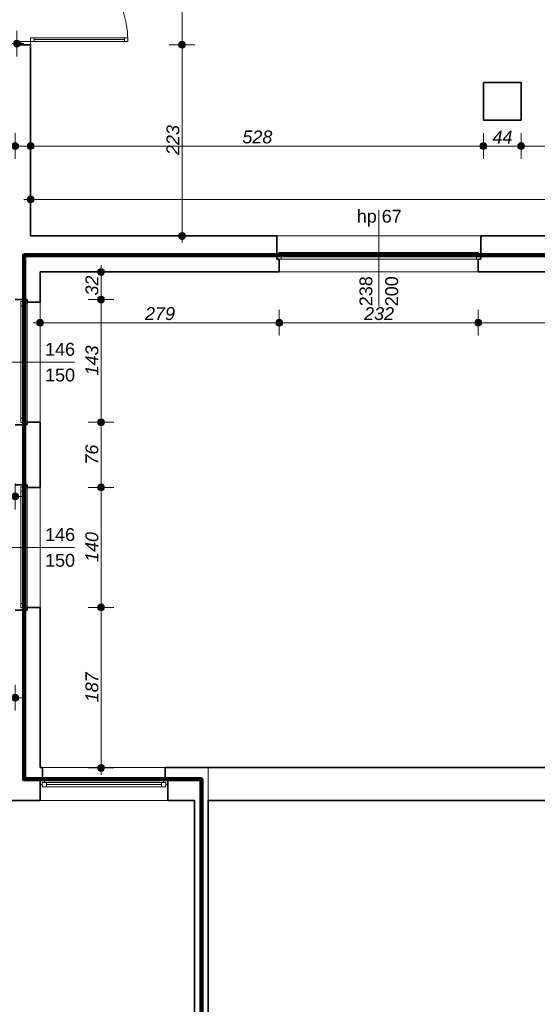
# Model space of a CAD drawing. Header units: millimetres. Extents: x -50073 to 84772, y -78870 to -35317.
# Tile 72 of 125: x 29687 to 35724, y -72878 to -61398. Entities that reach past the tile are written whole.
import ezdxf

# ---------------------------------------------------------------- set-up
doc = ezdxf.new("R2010")
doc.units = ezdxf.units.MM
doc.header["$MEASUREMENT"] = 0
for name, color, linetype, lineweight in [('Drzwi ArchiCAD_Nr_pióra__1', 7, 'Continuous', 0), ('Konstrukcja - Stropy_Nr_pióra__1', 7, 'Continuous', 0), ('Konstrukcja - Słupy_Nr_pióra__6', 7, 'Continuous', 35), ('Konstrukcja - Ściany zew_Nr_pióra__6', 7, 'Continuous', 35), ('Okna ArchiCADa_Nr_pióra__1', 7, 'Continuous', 0), ('Wymiarowanie - Ogólne_Nr_pióra__82', 114, 'Continuous', 13), ('Znaczniki okien ArchiCADa_Nr_pióra__1', 7, 'Continuous', 0), ('Znaczniki okien ArchiCADa_Nr_pióra__7', 7, 'Continuous', 70)]:
    doc.layers.add(name, color=color, linetype=linetype, lineweight=lineweight)
doc.layers.add('Wymiarowanie - Ogólne', color=7, linetype='Continuous')
doc.styles.add('GENERATED_STYLE_1', font='txt')
doc.styles.add('GENERATED_STYLE_3', font='txt')
doc.dimstyles.new('GENERATED_STYLE__1', dxfattribs={"dimtxt": 150, "dimasz": 152, "dimexe": 0.18, "dimexo": 0, "dimgap": 0.09, "dimtad": 1, "dimlfac": 0.1, "dimzin": 0, "dimdsep": 46, "dimtxsty": 'GENERATED_STYLE_3', "dimblk": 'ARROWHEAD_11', "dimblk1": 'ARROWHEAD_11', "dimblk2": 'ARROWHEAD_11', "dimcen": 0.09, "dimclrd": 114, "dimclre": 114, "dimclrt": 114, "dimazin": 0, "dimtfac": 1, "dimtdec": 4, "dimtmove": 0, "dimatfit": 3, "dimfxl": 1, "dimtolj": 1, "dimtzin": 0, "dimarcsym": 0})
doc.dimstyles.new('GENERATED_STYLE__2', dxfattribs={"dimtxt": 150, "dimasz": 152, "dimexe": 0.18, "dimexo": 0, "dimgap": 0.09, "dimtad": 1, "dimtih": 1, "dimtoh": 1, "dimlfac": 0.1, "dimzin": 0, "dimdsep": 46, "dimtxsty": 'GENERATED_STYLE_3', "dimblk": 'ARROWHEAD_11', "dimblk1": 'ARROWHEAD_11', "dimblk2": 'ARROWHEAD_11', "dimcen": 0.09, "dimclrd": 114, "dimclre": 114, "dimclrt": 114, "dimazin": 0, "dimtfac": 1, "dimtdec": 4, "dimtmove": 0, "dimatfit": 3, "dimfxl": 1, "dimtolj": 1, "dimtzin": 0, "dimarcsym": 0})

# ---------------------------------------------------------------- blocks, each defined once
blk = doc.blocks.new('*D84')
at = {"layer": 'Wymiarowanie - Ogólne_Nr_pióra__82', "linetype": 'Continuous'}
for points in [[(30676, -68251), (30673, -68235), (30665, -68222), (30652, -68214), (30636, -68211), (30621, -68214), (30608, -68222), (30599, -68235), (30596, -68251), (30599, -68266), (30608, -68279), (30621, -68288), (30636, -68291), (30652, -68288), (30665, -68279), (30673, -68266)], [(30676, -70122), (30673, -70107), (30665, -70094), (30652, -70085), (30636, -70082), (30621, -70085), (30608, -70094), (30599, -70107), (30596, -70122), (30599, -70137), (30608, -70150), (30621, -70159), (30636, -70162), (30652, -70159), (30665, -70150), (30673, -70137)]]:
    blk.add_hatch(color=256, dxfattribs=at).paths.add_polyline_path(points)
for p, q in [((30596, -68251), (30486, -68251)), ((30636, -70082), (30636, -68291)), ((30786, -68251), (30676, -68251)), ((30596, -70122), (30486, -70122)), ((30786, -70122), (30676, -70122)), ((30636, -70202), (30636, -70162))]:
    blk.add_line(p, q, dxfattribs=at)
for centre in [(30636, -68251), (30636, -70122)]:
    blk.add_circle(centre, 40, dxfattribs=at)
at = {"layer": 'Wymiarowanie - Ogólne_Nr_pióra__82', "insert": (30606, -69357), "char_height": 150, "attachment_point": 7, "rotation": 90, "style": 'GENERATED_STYLE_3'}
blk.add_mtext('\\A1;{\\fArial|b0|i1|c238|p38;187}', dxfattribs=at)
blk = doc.blocks.new('ARROWHEAD_11')
at = {"color": 0, "linetype": 'Continuous', "lineweight": 0}
blk.add_line((0, 0), (-1, 0), dxfattribs=at)
at = {"color": 0, "linetype": 'Continuous', "lineweight": 0, "const_width": 0.25, "flags": 128}
blk.add_lwpolyline([(-0.125, 0, 1), (0.125, 0, 1)], format="xyb", close=True, dxfattribs=at)
blk = doc.blocks.new('*D85')
at = {"layer": 'Wymiarowanie - Ogólne_Nr_pióra__82', "linetype": 'Continuous'}
for points in [[(30676, -66851), (30673, -66835), (30665, -66822), (30652, -66814), (30636, -66811), (30621, -66814), (30608, -66822), (30599, -66835), (30596, -66851), (30599, -66866), (30608, -66879), (30621, -66888), (30636, -66891), (30652, -66888), (30665, -66879), (30673, -66866)], [(30676, -68251), (30673, -68235), (30665, -68222), (30652, -68214), (30636, -68211), (30621, -68214), (30608, -68222), (30599, -68235), (30596, -68251), (30599, -68266), (30608, -68279), (30621, -68288), (30636, -68291), (30652, -68288), (30665, -68279), (30673, -68266)]]:
    blk.add_hatch(color=256, dxfattribs=at).paths.add_polyline_path(points)
for p, q in [((30596, -66851), (30486, -66851)), ((30636, -68211), (30636, -66891)), ((30786, -66851), (30676, -66851)), ((30596, -68251), (30486, -68251)), ((30786, -68251), (30676, -68251))]:
    blk.add_line(p, q, dxfattribs=at)
for centre in [(30636, -66851), (30636, -68251)]:
    blk.add_circle(centre, 40, dxfattribs=at)
at = {"layer": 'Wymiarowanie - Ogólne_Nr_pióra__82', "insert": (30606, -67721), "char_height": 150, "attachment_point": 7, "rotation": 90, "style": 'GENERATED_STYLE_3'}
blk.add_mtext('\\A1;{\\fArial|b0|i1|c238|p38;140}', dxfattribs=at)
blk = doc.blocks.new('*D86')
at = {"layer": 'Wymiarowanie - Ogólne_Nr_pióra__82', "linetype": 'Continuous'}
for points in [[(30676, -66091), (30673, -66075), (30665, -66062), (30652, -66054), (30636, -66051), (30621, -66054), (30608, -66062), (30599, -66075), (30596, -66091), (30599, -66106), (30608, -66119), (30621, -66128), (30636, -66131), (30652, -66128), (30665, -66119), (30673, -66106)], [(30676, -66851), (30673, -66835), (30665, -66822), (30652, -66814), (30636, -66811), (30621, -66814), (30608, -66822), (30599, -66835), (30596, -66851), (30599, -66866), (30608, -66879), (30621, -66888), (30636, -66891), (30652, -66888), (30665, -66879), (30673, -66866)]]:
    blk.add_hatch(color=256, dxfattribs=at).paths.add_polyline_path(points)
for p, q in [((30596, -66091), (30486, -66091)), ((30786, -66091), (30676, -66091)), ((30636, -66811), (30636, -66131)), ((30596, -66851), (30486, -66851)), ((30786, -66851), (30676, -66851))]:
    blk.add_line(p, q, dxfattribs=at)
for centre in [(30636, -66091), (30636, -66851)]:
    blk.add_circle(centre, 40, dxfattribs=at)
at = {"layer": 'Wymiarowanie - Ogólne_Nr_pióra__82', "insert": (30606, -66585), "char_height": 150, "attachment_point": 7, "rotation": 90, "style": 'GENERATED_STYLE_3'}
blk.add_mtext('\\A1;{\\fArial|b0|i1|c238|p38;76}', dxfattribs=at)
blk = doc.blocks.new('*D87')
at = {"layer": 'Wymiarowanie - Ogólne_Nr_pióra__82', "linetype": 'Continuous'}
for points in [[(30676, -64661), (30673, -64645), (30665, -64632), (30652, -64624), (30636, -64621), (30621, -64624), (30608, -64632), (30599, -64645), (30596, -64661), (30599, -64676), (30608, -64689), (30621, -64698), (30636, -64701), (30652, -64698), (30665, -64689), (30673, -64676)], [(30676, -66091), (30673, -66075), (30665, -66062), (30652, -66054), (30636, -66051), (30621, -66054), (30608, -66062), (30599, -66075), (30596, -66091), (30599, -66106), (30608, -66119), (30621, -66128), (30636, -66131), (30652, -66128), (30665, -66119), (30673, -66106)]]:
    blk.add_hatch(color=256, dxfattribs=at).paths.add_polyline_path(points)
for p, q in [((30596, -64661), (30486, -64661)), ((30636, -66051), (30636, -64701)), ((30786, -64661), (30676, -64661)), ((30596, -66091), (30486, -66091)), ((30786, -66091), (30676, -66091))]:
    blk.add_line(p, q, dxfattribs=at)
for centre in [(30636, -64661), (30636, -66091)]:
    blk.add_circle(centre, 40, dxfattribs=at)
at = {"layer": 'Wymiarowanie - Ogólne_Nr_pióra__82', "insert": (30606, -65546), "char_height": 150, "attachment_point": 7, "rotation": 90, "style": 'GENERATED_STYLE_3'}
blk.add_mtext('\\A1;{\\fArial|b0|i1|c238|p38;143}', dxfattribs=at)
blk = doc.blocks.new('*D88')
at = {"layer": 'Wymiarowanie - Ogólne_Nr_pióra__82', "linetype": 'Continuous'}
for points in [[(30676, -64339), (30673, -64324), (30665, -64311), (30652, -64302), (30636, -64299), (30621, -64302), (30608, -64311), (30599, -64324), (30596, -64339), (30599, -64354), (30608, -64367), (30621, -64376), (30636, -64379), (30652, -64376), (30665, -64367), (30673, -64354)], [(30676, -64661), (30673, -64645), (30665, -64632), (30652, -64624), (30636, -64621), (30621, -64624), (30608, -64632), (30599, -64645), (30596, -64661), (30599, -64676), (30608, -64689), (30621, -64698), (30636, -64701), (30652, -64698), (30665, -64689), (30673, -64676)]]:
    blk.add_hatch(color=256, dxfattribs=at).paths.add_polyline_path(points)
for p, q in [((30636, -64299), (30636, -64259)), ((30596, -64339), (30486, -64339)), ((30636, -64621), (30636, -64379)), ((30786, -64339), (30676, -64339)), ((30596, -64661), (30486, -64661)), ((30786, -64661), (30676, -64661))]:
    blk.add_line(p, q, dxfattribs=at)
for centre in [(30636, -64339), (30636, -64661)]:
    blk.add_circle(centre, 40, dxfattribs=at)
at = {"layer": 'Wymiarowanie - Ogólne_Nr_pióra__82', "insert": (30606, -64614), "char_height": 150, "attachment_point": 7, "rotation": 90, "style": 'GENERATED_STYLE_3'}
blk.add_mtext('\\A1;{\\fArial|b0|i1|c238|p38;32}', dxfattribs=at)
blk = doc.blocks.new('*D89')
at = {"layer": 'Wymiarowanie - Ogólne_Nr_pióra__82', "linetype": 'Continuous'}
for points in [[(29965, -64932), (29962, -64917), (29953, -64904), (29940, -64895), (29925, -64892), (29909, -64895), (29896, -64904), (29888, -64917), (29885, -64932), (29888, -64948), (29896, -64961), (29909, -64969), (29925, -64972), (29940, -64969), (29953, -64961), (29962, -64948)], [(32755, -64932), (32752, -64917), (32743, -64904), (32730, -64895), (32715, -64892), (32699, -64895), (32686, -64904), (32678, -64917), (32675, -64932), (32678, -64948), (32686, -64961), (32699, -64969), (32715, -64972), (32730, -64969), (32743, -64961), (32752, -64948)]]:
    blk.add_hatch(color=256, dxfattribs=at).paths.add_polyline_path(points)
for p, q in [((29925, -64892), (29925, -64782)), ((32715, -64892), (32715, -64782)), ((29845, -64932), (29885, -64932)), ((29925, -65082), (29925, -64972)), ((29965, -64932), (32675, -64932)), ((32715, -65082), (32715, -64972))]:
    blk.add_line(p, q, dxfattribs=at)
for centre in [(29925, -64932), (32715, -64932)]:
    blk.add_circle(centre, 40, dxfattribs=at)
at = {"layer": 'Wymiarowanie - Ogólne_Nr_pióra__82', "insert": (31149, -64902), "char_height": 150, "attachment_point": 7, "style": 'GENERATED_STYLE_3'}
blk.add_mtext('\\A1;{\\fArial|b0|i1|c238|p38;279}', dxfattribs=at)
blk = doc.blocks.new('*D90')
at = {"layer": 'Wymiarowanie - Ogólne_Nr_pióra__82', "linetype": 'Continuous'}
for points in [[(32755, -64932), (32752, -64917), (32743, -64904), (32730, -64895), (32715, -64892), (32699, -64895), (32686, -64904), (32678, -64917), (32675, -64932), (32678, -64948), (32686, -64961), (32699, -64969), (32715, -64972), (32730, -64969), (32743, -64961), (32752, -64948)], [(35075, -64932), (35072, -64917), (35063, -64904), (35050, -64895), (35035, -64892), (35019, -64895), (35006, -64904), (34998, -64917), (34995, -64932), (34998, -64948), (35006, -64961), (35019, -64969), (35035, -64972), (35050, -64969), (35063, -64961), (35072, -64948)]]:
    blk.add_hatch(color=256, dxfattribs=at).paths.add_polyline_path(points)
for p, q in [((32715, -64892), (32715, -64782)), ((35035, -64892), (35035, -64782)), ((32715, -65082), (32715, -64972)), ((32755, -64932), (34995, -64932)), ((35035, -65082), (35035, -64972))]:
    blk.add_line(p, q, dxfattribs=at)
for centre in [(32715, -64932), (35035, -64932)]:
    blk.add_circle(centre, 40, dxfattribs=at)
at = {"layer": 'Wymiarowanie - Ogólne_Nr_pióra__82', "insert": (33704, -64902), "char_height": 150, "attachment_point": 7, "style": 'GENERATED_STYLE_3'}
blk.add_mtext('\\A1;{\\fArial|b0|i1|c238|p38;232}', dxfattribs=at)
blk = doc.blocks.new('*D91')
at = {"layer": 'Wymiarowanie - Ogólne_Nr_pióra__82', "linetype": 'Continuous'}
for points in [[(35075, -64932), (35072, -64917), (35063, -64904), (35050, -64895), (35035, -64892), (35019, -64895), (35006, -64904), (34998, -64917), (34995, -64932), (34998, -64948), (35006, -64961), (35019, -64969), (35035, -64972), (35050, -64969), (35063, -64961), (35072, -64948)], [(45205, -64932), (45202, -64917), (45193, -64904), (45180, -64895), (45165, -64892), (45149, -64895), (45136, -64904), (45128, -64917), (45125, -64932), (45128, -64948), (45136, -64961), (45149, -64969), (45165, -64972), (45180, -64969), (45193, -64961), (45202, -64948)]]:
    blk.add_hatch(color=256, dxfattribs=at).paths.add_polyline_path(points)
for p, q in [((35035, -64892), (35035, -64782)), ((45165, -64892), (45165, -64782)), ((35035, -65082), (35035, -64972)), ((35075, -64932), (45125, -64932)), ((45165, -65082), (45165, -64972))]:
    blk.add_line(p, q, dxfattribs=at)
for centre in [(35035, -64932), (45165, -64932)]:
    blk.add_circle(centre, 40, dxfattribs=at)
at = {"layer": 'Wymiarowanie - Ogólne_Nr_pióra__82', "insert": (39843, -64902), "char_height": 150, "attachment_point": 7, "style": 'GENERATED_STYLE_3'}
blk.add_mtext('\\A1;{\\fArial|b0|i1|c238|p38;1\xa0013}', dxfattribs=at)
blk = doc.blocks.new('*D185')
at = {"layer": 'Wymiarowanie - Ogólne_Nr_pióra__82', "linetype": 'Continuous'}
for points in [[(29855, -63494), (29852, -63478), (29843, -63465), (29830, -63457), (29815, -63454), (29799, -63457), (29786, -63465), (29778, -63478), (29775, -63494), (29778, -63509), (29786, -63522), (29799, -63531), (29815, -63534), (29830, -63531), (29843, -63522), (29852, -63509)], [(48362, -63494), (48359, -63478), (48350, -63465), (48337, -63457), (48322, -63454), (48306, -63457), (48293, -63465), (48285, -63478), (48282, -63494), (48285, -63509), (48293, -63522), (48306, -63531), (48322, -63534), (48337, -63531), (48350, -63522), (48359, -63509)]]:
    blk.add_hatch(color=256, dxfattribs=at).paths.add_polyline_path(points)
for p, q in [((29815, -63454), (29815, -63344)), ((48322, -63454), (48322, -63344)), ((29735, -63494), (29775, -63494)), ((29815, -63644), (29815, -63534)), ((29855, -63494), (48282, -63494)), ((48322, -63644), (48322, -63534)), ((48362, -63494), (48402, -63494))]:
    blk.add_line(p, q, dxfattribs=at)
for centre in [(29815, -63494), (48322, -63494)]:
    blk.add_circle(centre, 40, dxfattribs=at)
at = {"layer": 'Wymiarowanie - Ogólne_Nr_pióra__82', "insert": (38726, -63464), "char_height": 150, "attachment_point": 7, "style": 'GENERATED_STYLE_3'}
blk.add_mtext('\\A1;{\\fArial|b0|i1|c238|p38;1 850,5}', dxfattribs=at)
blk = doc.blocks.new('*D273')
at = {"layer": 'Wymiarowanie - Ogólne_Nr_pióra__82', "linetype": 'Continuous'}
for points in [[(31621, -61691), (31618, -61675), (31609, -61662), (31596, -61654), (31581, -61651), (31565, -61654), (31552, -61662), (31544, -61675), (31541, -61691), (31544, -61706), (31552, -61719), (31565, -61728), (31581, -61731), (31596, -61728), (31609, -61719), (31618, -61706)], [(31621, -63919), (31618, -63904), (31609, -63891), (31596, -63882), (31581, -63879), (31565, -63882), (31552, -63891), (31544, -63904), (31541, -63919), (31544, -63934), (31552, -63947), (31565, -63956), (31581, -63959), (31596, -63956), (31609, -63947), (31618, -63934)]]:
    blk.add_hatch(color=256, dxfattribs=at).paths.add_polyline_path(points)
for p, q in [((31541, -61691), (31431, -61691)), ((31581, -63879), (31581, -61731)), ((31731, -61691), (31621, -61691)), ((31541, -63919), (31431, -63919)), ((31731, -63919), (31621, -63919)), ((31581, -63999), (31581, -63959))]:
    blk.add_line(p, q, dxfattribs=at)
for centre in [(31581, -61691), (31581, -63919)]:
    blk.add_circle(centre, 40, dxfattribs=at)
at = {"layer": 'Wymiarowanie - Ogólne_Nr_pióra__82', "insert": (31551, -62976), "char_height": 150, "attachment_point": 7, "rotation": 90, "style": 'GENERATED_STYLE_3'}
blk.add_mtext('\\A1;{\\fArial|b0|i1|c238|p38;223}', dxfattribs=at)
blk = doc.blocks.new('*D274')
at = {"layer": 'Wymiarowanie - Ogólne_Nr_pióra__82', "linetype": 'Continuous'}
for points in [[(31621, -59341), (31618, -59325), (31609, -59312), (31596, -59304), (31581, -59301), (31565, -59304), (31552, -59312), (31544, -59325), (31541, -59341), (31544, -59356), (31552, -59369), (31565, -59378), (31581, -59381), (31596, -59378), (31609, -59369), (31618, -59356)], [(31621, -61691), (31618, -61675), (31609, -61662), (31596, -61654), (31581, -61651), (31565, -61654), (31552, -61662), (31544, -61675), (31541, -61691), (31544, -61706), (31552, -61719), (31565, -61728), (31581, -61731), (31596, -61728), (31609, -61719), (31618, -61706)]]:
    blk.add_hatch(color=256, dxfattribs=at).paths.add_polyline_path(points)
for p, q in [((31541, -59341), (31431, -59341)), ((31731, -59341), (31621, -59341)), ((31581, -61651), (31581, -59381)), ((31541, -61691), (31431, -61691)), ((31731, -61691), (31621, -61691))]:
    blk.add_line(p, q, dxfattribs=at)
for centre in [(31581, -59341), (31581, -61691)]:
    blk.add_circle(centre, 40, dxfattribs=at)
at = {"layer": 'Wymiarowanie - Ogólne_Nr_pióra__82', "insert": (31551, -60686), "char_height": 150, "attachment_point": 7, "rotation": 90, "style": 'GENERATED_STYLE_3'}
blk.add_mtext('\\A1;{\\fArial|b0|i1|c238|p38;235}', dxfattribs=at)
blk = doc.blocks.new('*D280')
at = {"layer": 'Wymiarowanie - Ogólne_Nr_pióra__82', "linetype": 'Continuous'}
for points in [[(29675, -62872), (29672, -62857), (29663, -62844), (29650, -62835), (29635, -62832), (29619, -62835), (29606, -62844), (29598, -62857), (29595, -62872), (29598, -62887), (29606, -62900), (29619, -62909), (29635, -62912), (29650, -62909), (29663, -62900), (29672, -62887)], [(29855, -62872), (29852, -62857), (29843, -62844), (29830, -62835), (29815, -62832), (29799, -62835), (29786, -62844), (29778, -62857), (29775, -62872), (29778, -62887), (29786, -62900), (29799, -62909), (29815, -62912), (29830, -62909), (29843, -62900), (29852, -62887)]]:
    blk.add_hatch(color=256, dxfattribs=at).paths.add_polyline_path(points)
for p, q in [((29635, -62832), (29635, -62722)), ((29815, -62832), (29815, -62722)), ((29675, -62872), (29775, -62872)), ((29635, -63022), (29635, -62912)), ((29815, -63022), (29815, -62912))]:
    blk.add_line(p, q, dxfattribs=at)
for centre in [(29635, -62872), (29815, -62872)]:
    blk.add_circle(centre, 40, dxfattribs=at)
blk = doc.blocks.new('*D281')
at = {"layer": 'Wymiarowanie - Ogólne_Nr_pióra__82', "linetype": 'Continuous'}
for points in [[(29855, -62872), (29852, -62857), (29843, -62844), (29830, -62835), (29815, -62832), (29799, -62835), (29786, -62844), (29778, -62857), (29775, -62872), (29778, -62887), (29786, -62900), (29799, -62909), (29815, -62912), (29830, -62909), (29843, -62900), (29852, -62887)], [(35135, -62872), (35132, -62857), (35123, -62844), (35110, -62835), (35095, -62832), (35079, -62835), (35066, -62844), (35058, -62857), (35055, -62872), (35058, -62887), (35066, -62900), (35079, -62909), (35095, -62912), (35110, -62909), (35123, -62900), (35132, -62887)]]:
    blk.add_hatch(color=256, dxfattribs=at).paths.add_polyline_path(points)
for p, q in [((29815, -62832), (29815, -62722)), ((35095, -62832), (35095, -62722)), ((29855, -62872), (35055, -62872)), ((29815, -63022), (29815, -62912)), ((35095, -63022), (35095, -62912))]:
    blk.add_line(p, q, dxfattribs=at)
for centre in [(29815, -62872), (35095, -62872)]:
    blk.add_circle(centre, 40, dxfattribs=at)
at = {"layer": 'Wymiarowanie - Ogólne_Nr_pióra__82', "insert": (32284, -62842), "char_height": 150, "attachment_point": 7, "style": 'GENERATED_STYLE_3'}
blk.add_mtext('\\A1;{\\fArial|b0|i1|c238|p38;528}', dxfattribs=at)
blk = doc.blocks.new('*D282')
at = {"layer": 'Wymiarowanie - Ogólne_Nr_pióra__82', "linetype": 'Continuous'}
for points in [[(35135, -62872), (35132, -62857), (35123, -62844), (35110, -62835), (35095, -62832), (35079, -62835), (35066, -62844), (35058, -62857), (35055, -62872), (35058, -62887), (35066, -62900), (35079, -62909), (35095, -62912), (35110, -62909), (35123, -62900), (35132, -62887)], [(35575, -62872), (35572, -62857), (35563, -62844), (35550, -62835), (35535, -62832), (35519, -62835), (35506, -62844), (35498, -62857), (35495, -62872), (35498, -62887), (35506, -62900), (35519, -62909), (35535, -62912), (35550, -62909), (35563, -62900), (35572, -62887)]]:
    blk.add_hatch(color=256, dxfattribs=at).paths.add_polyline_path(points)
for p, q in [((35095, -62832), (35095, -62722)), ((35535, -62832), (35535, -62722)), ((35135, -62872), (35495, -62872)), ((35095, -63022), (35095, -62912)), ((35535, -63022), (35535, -62912))]:
    blk.add_line(p, q, dxfattribs=at)
for centre in [(35095, -62872), (35535, -62872)]:
    blk.add_circle(centre, 40, dxfattribs=at)
at = {"layer": 'Wymiarowanie - Ogólne_Nr_pióra__82', "insert": (35201, -62842), "char_height": 150, "attachment_point": 7, "style": 'GENERATED_STYLE_3'}
blk.add_mtext('\\A1;{\\fArial|b0|i1|c238|p38;44}', dxfattribs=at)
blk = doc.blocks.new('*D283')
at = {"layer": 'Wymiarowanie - Ogólne_Nr_pióra__82', "linetype": 'Continuous'}
for points in [[(35575, -62872), (35572, -62857), (35563, -62844), (35550, -62835), (35535, -62832), (35519, -62835), (35506, -62844), (35498, -62857), (35495, -62872), (35498, -62887), (35506, -62900), (35519, -62909), (35535, -62912), (35550, -62909), (35563, -62900), (35572, -62887)], [(40535, -62872), (40532, -62857), (40523, -62844), (40510, -62835), (40495, -62832), (40479, -62835), (40466, -62844), (40458, -62857), (40455, -62872), (40458, -62887), (40466, -62900), (40479, -62909), (40495, -62912), (40510, -62909), (40523, -62900), (40532, -62887)]]:
    blk.add_hatch(color=256, dxfattribs=at).paths.add_polyline_path(points)
for p, q in [((35535, -62832), (35535, -62722)), ((40495, -62832), (40495, -62722)), ((35575, -62872), (40455, -62872)), ((35535, -63022), (35535, -62912)), ((40495, -63022), (40495, -62912))]:
    blk.add_line(p, q, dxfattribs=at)
for centre in [(35535, -62872), (40495, -62872)]:
    blk.add_circle(centre, 40, dxfattribs=at)
at = {"layer": 'Wymiarowanie - Ogólne_Nr_pióra__82', "insert": (37844, -62842), "char_height": 150, "attachment_point": 7, "style": 'GENERATED_STYLE_3'}
blk.add_mtext('\\A1;{\\fArial|b0|i1|c238|p38;496}', dxfattribs=at)
blk = doc.blocks.new('*D536')
at = {"layer": 'Wymiarowanie - Ogólne_Nr_pióra__82', "linetype": 'Continuous'}
for points in [[(27805, -61677), (27802, -61662), (27793, -61649), (27780, -61640), (27765, -61637), (27749, -61640), (27736, -61649), (27728, -61662), (27725, -61677), (27728, -61692), (27736, -61705), (27749, -61714), (27765, -61717), (27780, -61714), (27793, -61705), (27802, -61692)], [(29695, -61677), (29692, -61662), (29683, -61649), (29670, -61640), (29655, -61637), (29639, -61640), (29626, -61649), (29618, -61662), (29615, -61677), (29618, -61692), (29626, -61705), (29639, -61714), (29655, -61717), (29670, -61714), (29683, -61705), (29692, -61692)]]:
    blk.add_hatch(color=256, dxfattribs=at).paths.add_polyline_path(points)
for p, q in [((27765, -61637), (27765, -61527)), ((29655, -61637), (29655, -61527)), ((27765, -61827), (27765, -61717)), ((27805, -61677), (29615, -61677)), ((29655, -61827), (29655, -61717)), ((29695, -61677), (29735, -61677))]:
    blk.add_line(p, q, dxfattribs=at)
for centre in [(27765, -61677), (29655, -61677)]:
    blk.add_circle(centre, 40, dxfattribs=at)
at = {"layer": 'Wymiarowanie - Ogólne_Nr_pióra__82', "insert": (28539, -61647), "char_height": 150, "attachment_point": 7, "style": 'GENERATED_STYLE_3'}
blk.add_mtext('\\A1;{\\fArial|b0|i1|c238|p38;189}', dxfattribs=at)
blk = doc.blocks.new('*D736')
at = {"layer": 'Wymiarowanie - Ogólne_Nr_pióra__82', "linetype": 'Continuous'}
for points in [[(27925, -66957), (27922, -66942), (27913, -66929), (27900, -66920), (27885, -66917), (27869, -66920), (27856, -66929), (27848, -66942), (27845, -66957), (27848, -66972), (27856, -66985), (27869, -66994), (27885, -66997), (27900, -66994), (27913, -66985), (27922, -66972)], [(29675, -66957), (29672, -66942), (29663, -66929), (29650, -66920), (29635, -66917), (29619, -66920), (29606, -66929), (29598, -66942), (29595, -66957), (29598, -66972), (29606, -66985), (29619, -66994), (29635, -66997), (29650, -66994), (29663, -66985), (29672, -66972)]]:
    blk.add_hatch(color=256, dxfattribs=at).paths.add_polyline_path(points)
for p, q in [((27885, -66917), (27885, -66807)), ((29635, -66917), (29635, -66807)), ((27885, -67107), (27885, -66997)), ((27925, -66957), (29595, -66957)), ((29635, -67107), (29635, -66997)), ((29675, -66957), (29715, -66957))]:
    blk.add_line(p, q, dxfattribs=at)
for centre in [(27885, -66957), (29635, -66957)]:
    blk.add_circle(centre, 40, dxfattribs=at)
at = {"layer": 'Wymiarowanie - Ogólne_Nr_pióra__82', "insert": (28589, -66927), "char_height": 150, "attachment_point": 7, "style": 'GENERATED_STYLE_3'}
blk.add_mtext('\\A1;{\\fArial|b0|i1|c238|p38;175}', dxfattribs=at)
blk = doc.blocks.new('*D740')
at = {"layer": 'Wymiarowanie - Ogólne_Nr_pióra__82', "linetype": 'Continuous'}
for points in [[(28945, -69303), (28942, -69287), (28933, -69274), (28920, -69266), (28905, -69263), (28889, -69266), (28876, -69274), (28868, -69287), (28865, -69303), (28868, -69318), (28876, -69331), (28889, -69340), (28905, -69343), (28920, -69340), (28933, -69331), (28942, -69318)], [(29675, -69303), (29672, -69287), (29663, -69274), (29650, -69266), (29635, -69263), (29619, -69266), (29606, -69274), (29598, -69287), (29595, -69303), (29598, -69318), (29606, -69331), (29619, -69340), (29635, -69343), (29650, -69340), (29663, -69331), (29672, -69318)]]:
    blk.add_hatch(color=256, dxfattribs=at).paths.add_polyline_path(points)
for p, q in [((28905, -69263), (28905, -69153)), ((29635, -69263), (29635, -69153)), ((28945, -69303), (29595, -69303)), ((29675, -69303), (29715, -69303)), ((28905, -69453), (28905, -69343)), ((29635, -69453), (29635, -69343))]:
    blk.add_line(p, q, dxfattribs=at)
for centre in [(28905, -69303), (29635, -69303)]:
    blk.add_circle(centre, 40, dxfattribs=at)
at = {"layer": 'Wymiarowanie - Ogólne_Nr_pióra__82', "insert": (29156, -69273), "char_height": 150, "attachment_point": 7, "style": 'GENERATED_STYLE_3'}
blk.add_mtext('\\A1;{\\fArial|b0|i1|c238|p38;73}', dxfattribs=at)

msp = doc.modelspace()

# ---------------------------------------------------------------- linework, layer by layer
at = {"color": 10, "lineweight": 106}
msp.add_lwpolyline([(66.617, -62583.342), (2355.65, -62594.844), (2355.65, -78050.061), (23019.646, -78050.061), (23019.646, -74088.498), (27356.387, -74088.498), (27356.387, -76174.624), (31806.314, -76174.624), (31806.314, -70254.194), (29738.593, -70254.194), (29738.593, -64145.049), (48237.42, -64145.049), (53610.352, -68583.295), (53610.352, -70500.678), (57061.641, -70500.678), (57061.641, -65412.681), (59990.725, -65412.681), (59990.725, -59684.671), (37804.772, -41061.805), (28682.341, -41061.805), (28682.341, -51358.017), (2441.313, -51358.017)], dxfattribs=at)
at = {"layer": 'Drzwi ArchiCAD_Nr_pióra__1', "linetype": 'Continuous'}
for p, q in [((29814.596, -61610.678), (29854.596, -61610.678)), ((29814.596, -61650.678), (29814.596, -61610.678)), ((29854.596, -61610.678), (30909.596, -61610.678)), ((29854.596, -61630.678), (29854.596, -61610.678)), ((29854.596, -61610.678), (29854.596, -61650.678)), ((29854.596, -61630.678), (30909.596, -61630.678)), ((29854.596, -61650.678), (29854.596, -61630.678)), ((30909.596, -61630.678), (29854.596, -61630.678)), ((30909.596, -61630.678), (29854.596, -61630.678)), ((30909.596, -61610.678), (30909.596, -61630.678)), ((30909.596, -61650.678), (30909.596, -61610.678)), ((30909.596, -61610.678), (30949.596, -61610.678)), ((30909.596, -61630.678), (30909.596, -61650.678)), ((30949.596, -61610.678), (30949.596, -61650.678)), ((29814.596, -61650.678), (29699.596, -61650.678)), ((29699.596, -61650.678), (29699.596, -61690.678)), ((29699.596, -61690.678), (29814.596, -61690.678)), ((29814.596, -61690.678), (29699.596, -61690.678)), ((29814.596, -61690.678), (29814.596, -61650.678)), ((29854.596, -61650.678), (29814.596, -61650.678)), ((30909.596, -61650.678), (29854.596, -61650.678)), ((30949.596, -61650.678), (30909.596, -61650.678))]:
    msp.add_line(p, q, dxfattribs=at)
msp.add_arc((29814.596, -61650.678), 1135, 0, 90, dxfattribs=at)
at = {"layer": 'Konstrukcja - Stropy_Nr_pióra__1', "linetype": 'Continuous', "flags": 128}
msp.add_lwpolyline([(-555.52, -62390.641), (2164.596, -62390.641), (2164.596, -76550.641), (5824.596, -76550.641), (23038.421, -76550.641), (23038.421, -76240.678), (31884.596, -76240.678), (31884.596, -70115.378), (29924.596, -70115.378), (29924.596, -64338.978), (48324.596, -64338.978)], dxfattribs=at)
at = {"layer": 'Konstrukcja - Słupy_Nr_pióra__6', "linetype": 'Continuous'}
for p, q in [((35534.596, -62129.024), (35094.596, -62129.024)), ((35094.596, -62129.024), (35094.596, -62569.024)), ((35534.596, -62569.024), (35534.596, -62129.024)), ((35094.596, -62569.024), (35534.596, -62569.024))]:
    msp.add_line(p, q, dxfattribs=at)
at = {"layer": 'Konstrukcja - Ściany zew_Nr_pióra__6', "linetype": 'Continuous'}
for p, q in [((29699.596, -61690.678), (29654.596, -61690.678)), ((29814.596, -61690.678), (29699.596, -61690.678)), ((32684.596, -64138.978), (32684.596, -63918.978)), ((35064.596, -64138.978), (35064.596, -63918.978)), ((32684.596, -64188.978), (32684.596, -64138.978)), ((35064.596, -64188.978), (35064.596, -64138.978)), ((32714.596, -64188.978), (32684.596, -64188.978)), ((32714.596, -64338.978), (32714.596, -64188.978)), ((35034.596, -64338.978), (35034.596, -64188.978)), ((35034.596, -64188.978), (35064.596, -64188.978)), ((29724.596, -64660.678), (29634.596, -64660.678)), ((29774.596, -64660.678), (29724.596, -64660.678)), ((29774.596, -64690.678), (29774.596, -64660.678)), ((29924.596, -64690.678), (29774.596, -64690.678)), ((29724.596, -66120.678), (29634.596, -66120.678)), ((29774.596, -66120.678), (29724.596, -66120.678)), ((29924.596, -66090.678), (29774.596, -66090.678)), ((29774.596, -66090.678), (29774.596, -66120.678)), ((29724.596, -66820.678), (29634.596, -66820.678)), ((29774.596, -66820.678), (29724.596, -66820.678)), ((29774.596, -66850.678), (29774.596, -66820.678)), ((29924.596, -66850.678), (29774.596, -66850.678)), ((29724.596, -68280.678), (29634.596, -68280.678)), ((29774.596, -68280.678), (29724.596, -68280.678)), ((29924.596, -68250.678), (29774.596, -68250.678)), ((29774.596, -68250.678), (29774.596, -68280.678)), ((29954.596, -70115.378), (29954.596, -70265.378)), ((31384.596, -70115.378), (31384.596, -70265.378)), ((29954.596, -70265.378), (29924.596, -70265.378)), ((29924.596, -70265.378), (29924.596, -70315.378)), ((29924.596, -70315.378), (29924.596, -70500.678)), ((31384.596, -70265.378), (31414.596, -70265.378)), ((31414.596, -70265.378), (31414.596, -70315.378)), ((31414.596, -70315.378), (31414.596, -70500.678))]:
    msp.add_line(p, q, dxfattribs=at)
at = {"layer": 'Konstrukcja - Ściany zew_Nr_pióra__6', "linetype": 'Continuous', "flags": 128}
for points in [[(29814.596, -62400.678), (29814.596, -61690.678)], [(29814.596, -63918.978), (29814.596, -62400.678)], [(32684.596, -63918.978), (29814.596, -63918.978)], [(45134.596, -63918.978), (35064.596, -63918.978)], [(29924.596, -64338.978), (32714.596, -64338.978)], [(29924.596, -64690.678), (29924.596, -64338.978)], [(35034.596, -64338.978), (45164.596, -64338.978)], [(29924.596, -66850.678), (29924.596, -66090.678)], [(29924.596, -70050.678), (29924.596, -68250.678)], [(29924.596, -70115.378), (29924.596, -70050.678)], [(29954.596, -70115.378), (29924.596, -70115.378)], [(35902.611, -70115.378), (31384.596, -70115.378)], [(28904.596, -70500.678), (29924.596, -70500.678)], [(31414.596, -70500.678), (31724.596, -70500.678)], [(31724.596, -70500.678), (31724.596, -76080.678)], [(31884.596, -70500.678), (35872.611, -70500.678)], [(31884.596, -76240.678), (31884.596, -70500.678)]]:
    msp.add_lwpolyline(points, dxfattribs=at)
at = {"layer": 'Okna ArchiCADa_Nr_pióra__1', "linetype": 'Continuous'}
for p, q in [((35064.596, -63918.978), (32684.596, -63918.978)), ((32709.596, -64138.978), (32684.596, -64138.978)), ((32684.596, -64188.978), (32684.596, -64138.978)), ((32759.596, -64113.978), (32709.596, -64113.978)), ((32709.596, -64113.978), (32709.596, -64163.978)), ((32709.596, -64163.978), (32709.596, -64138.978)), ((32734.596, -64163.978), (32709.596, -64163.978)), ((32709.596, -64163.978), (32759.596, -64163.978)), ((32734.596, -64188.978), (32734.596, -64163.978)), ((34989.596, -64113.978), (32759.596, -64113.978)), ((32759.596, -64163.978), (32759.596, -64113.978)), ((34989.596, -64113.978), (32759.596, -64113.978)), ((34989.596, -64138.978), (32759.596, -64138.978)), ((32759.596, -64163.978), (34989.596, -64163.978)), ((35039.596, -64113.978), (34989.596, -64113.978)), ((34989.596, -64113.978), (34989.596, -64163.978)), ((34989.596, -64163.978), (35039.596, -64163.978)), ((35039.596, -64163.978), (35014.596, -64163.978)), ((35014.596, -64163.978), (35014.596, -64188.978)), ((35039.596, -64163.978), (35039.596, -64113.978)), ((35064.596, -64138.978), (35039.596, -64138.978)), ((35039.596, -64138.978), (35039.596, -64163.978)), ((35064.596, -64188.978), (35064.596, -64138.978)), ((32684.596, -64188.978), (32734.596, -64188.978)), ((32714.596, -64188.978), (32684.596, -64188.978)), ((32734.596, -64188.978), (35014.596, -64188.978)), ((35014.596, -64188.978), (35064.596, -64188.978)), ((35034.596, -64188.978), (35064.596, -64188.978)), ((35034.596, -64338.978), (32714.596, -64338.978)), ((29699.596, -64735.678), (29699.596, -64685.678)), ((29699.596, -64685.678), (29749.596, -64685.678)), ((29699.596, -66045.678), (29699.596, -64735.678)), ((29749.596, -64735.678), (29699.596, -64735.678)), ((29699.596, -66045.678), (29699.596, -64735.678)), ((29724.596, -64685.678), (29724.596, -64660.678)), ((29774.596, -64660.678), (29724.596, -64660.678)), ((29749.596, -64685.678), (29724.596, -64685.678)), ((29724.596, -66045.678), (29724.596, -64735.678)), ((29749.596, -64710.678), (29749.596, -64685.678)), ((29749.596, -64685.678), (29749.596, -64735.678)), ((29774.596, -64710.678), (29749.596, -64710.678)), ((29749.596, -64735.678), (29749.596, -66045.678)), ((29774.596, -64660.678), (29774.596, -64710.678)), ((29774.596, -64690.678), (29774.596, -64660.678)), ((29774.596, -64710.678), (29774.596, -66070.678)), ((29924.596, -66090.678), (29924.596, -64690.678)), ((29699.596, -66095.678), (29699.596, -66045.678)), ((29699.596, -66045.678), (29749.596, -66045.678)), ((29749.596, -66095.678), (29699.596, -66095.678)), ((29724.596, -66120.678), (29724.596, -66095.678)), ((29724.596, -66095.678), (29749.596, -66095.678)), ((29774.596, -66120.678), (29724.596, -66120.678)), ((29749.596, -66045.678), (29749.596, -66095.678)), ((29749.596, -66095.678), (29749.596, -66070.678)), ((29749.596, -66070.678), (29774.596, -66070.678)), ((29774.596, -66070.678), (29774.596, -66120.678)), ((29774.596, -66090.678), (29774.596, -66120.678)), ((29699.596, -66845.678), (29699.596, -66895.678)), ((29749.596, -66845.678), (29699.596, -66845.678)), ((29699.596, -66895.678), (29699.596, -68205.678)), ((29699.596, -66895.678), (29749.596, -66895.678)), ((29699.596, -66895.678), (29699.596, -68205.678)), ((29724.596, -66820.678), (29724.596, -66845.678)), ((29774.596, -66820.678), (29724.596, -66820.678)), ((29724.596, -66845.678), (29749.596, -66845.678)), ((29724.596, -66895.678), (29724.596, -68205.678)), ((29749.596, -66845.678), (29749.596, -66870.678)), ((29749.596, -66895.678), (29749.596, -66845.678)), ((29749.596, -66870.678), (29774.596, -66870.678)), ((29749.596, -68205.678), (29749.596, -66895.678)), ((29774.596, -66870.678), (29774.596, -66820.678)), ((29774.596, -66850.678), (29774.596, -66820.678)), ((29774.596, -68230.678), (29774.596, -66870.678)), ((29924.596, -66850.678), (29924.596, -68250.678)), ((29749.596, -68205.678), (29699.596, -68205.678)), ((29699.596, -68205.678), (29699.596, -68255.678)), ((29699.596, -68255.678), (29749.596, -68255.678)), ((29749.596, -68255.678), (29724.596, -68255.678)), ((29724.596, -68255.678), (29724.596, -68280.678)), ((29774.596, -68280.678), (29724.596, -68280.678)), ((29749.596, -68255.678), (29749.596, -68205.678)), ((29774.596, -68230.678), (29749.596, -68230.678)), ((29749.596, -68230.678), (29749.596, -68255.678)), ((29774.596, -68280.678), (29774.596, -68230.678)), ((29774.596, -68250.678), (29774.596, -68280.678)), ((29954.596, -70115.378), (31384.596, -70115.378)), ((29974.596, -70265.378), (29924.596, -70265.378)), ((29924.596, -70265.378), (29924.596, -70315.378)), ((29954.596, -70265.378), (29924.596, -70265.378)), ((29924.596, -70315.378), (29949.596, -70315.378)), ((29949.596, -70315.378), (29949.596, -70290.378)), ((29949.596, -70290.378), (29974.596, -70290.378)), ((29999.596, -70290.378), (29949.596, -70290.378)), ((29949.596, -70290.378), (29949.596, -70340.378)), ((29949.596, -70340.378), (29999.596, -70340.378)), ((29974.596, -70290.378), (29974.596, -70265.378)), ((31364.596, -70265.378), (29974.596, -70265.378)), ((29999.596, -70340.378), (29999.596, -70290.378)), ((31339.596, -70290.378), (29999.596, -70290.378)), ((29999.596, -70315.378), (31339.596, -70315.378)), ((29999.596, -70340.378), (31339.596, -70340.378)), ((29999.596, -70340.378), (31339.596, -70340.378)), ((31389.596, -70290.378), (31339.596, -70290.378)), ((31339.596, -70290.378), (31339.596, -70340.378)), ((31339.596, -70340.378), (31389.596, -70340.378)), ((31414.596, -70265.378), (31364.596, -70265.378)), ((31364.596, -70265.378), (31364.596, -70290.378)), ((31364.596, -70290.378), (31389.596, -70290.378)), ((31384.596, -70265.378), (31414.596, -70265.378)), ((31389.596, -70290.378), (31389.596, -70315.378)), ((31389.596, -70340.378), (31389.596, -70290.378)), ((31389.596, -70315.378), (31414.596, -70315.378)), ((31414.596, -70265.378), (31414.596, -70315.378)), ((29924.596, -70500.678), (31414.596, -70500.678))]:
    msp.add_line(p, q, dxfattribs=at)
at = {"layer": 'Znaczniki okien ArchiCADa_Nr_pióra__1', "linetype": 'Continuous'}
for p, q in [((33874.596, -64738.978), (33874.596, -63618.978)), ((30324.596, -65390.678), (29334.596, -65390.678)), ((30324.596, -67550.678), (29334.596, -67550.678))]:
    msp.add_line(p, q, dxfattribs=at)

# ---------------------------------------------------------------- texts
at = {"layer": 'Znaczniki okien ArchiCADa_Nr_pióra__7', "char_height": 150, "attachment_point": 7, "style": 'GENERATED_STYLE_1'}
for s, insert in [('\\A1;{\\fArial|b0|i0|c238|p38;hp 67}', (33618.139, -63809.811)), ('\\A1;{\\fArial|b0|i0|c238|p38;146}', (29983.111, -65318.146)), ('\\A1;{\\fArial|b0|i0|c238|p38;150}', (29983.111, -65618.146)), ('\\A1;{\\fArial|b0|i0|c238|p38;146}', (29983.111, -67478.146)), ('\\A1;{\\fArial|b0|i0|c238|p38;150}', (29983.111, -67778.146))]:
    msp.add_mtext(s, dxfattribs=dict(at, insert=insert))
at = {"layer": 'Znaczniki okien ArchiCADa_Nr_pióra__7', "char_height": 150, "attachment_point": 7, "rotation": 90, "style": 'GENERATED_STYLE_1'}
for s, insert in [('\\A1;{\\fArial|b0|i0|c238|p38;238}', (33802.167, -64738.978)), ('\\A1;{\\fArial|b0|i0|c238|p38;200}', (34102.064, -64738.978))]:
    msp.add_mtext(s, dxfattribs=dict(at, insert=insert))

# ---------------------------------------------------------------- dimensions: what is measured, and where the dimension line sits
at = {"layer": 'Wymiarowanie - Ogólne', "color": 114, "linetype": 'Continuous', "lineweight": 13}
for base, p1, p2, picture, middle in [((31580.638, -59340.678), (29814.596, -61690.678), (29814.596, -59340.678), '*D274', (31475.638, -60515.678)), ((30636.452, -64660.678), (29924.596, -66090.678), (29924.596, -64660.678), '*D87', (30531.452, -65375.678)), ((30636.452, -66090.678), (29924.596, -66850.678), (29924.596, -66090.678), '*D86', (30531.452, -66470.678)), ((30636.452, -66850.678), (29924.596, -68250.678), (29924.596, -66850.678), '*D85', (30531.452, -67550.678))]:
    dim = msp.add_linear_dim(base=base, p1=p1, p2=p2, angle=90, dimstyle='GENERATED_STYLE__1', dxfattribs=at)
    dim.commit()
    dim.dimension.update_dxf_attribs({"geometry": picture, "text_midpoint": middle, "dimtype": 160, "text_rotation": 90})
for base, p1, p2, picture, middle in [((29654.596, -61676.94), (27764.596, -62090.678), (29654.596, -62040.362), '*D536', (28709.596, -61571.94)), ((29814.596, -62872.076), (29634.596, -62540.678), (29814.596, -62771.165), '*D280', (29480.767, -62767.076)), ((35094.596, -62872.076), (29814.596, -62771.165), (35094.596, -62569.024), '*D281', (32454.596, -62767.076)), ((35534.596, -62872.076), (35094.596, -62569.024), (35534.596, -62569.024), '*D282', (35314.596, -62767.076)), ((40494.596, -62872.076), (35534.596, -62569.024), (40494.596, -62569.024), '*D283', (38014.596, -62767.076)), ((32714.596, -64932.22), (29924.596, -64576.657), (32714.596, -64436.657), '*D89', (31319.596, -64827.22)), ((35034.596, -64932.22), (32714.596, -64436.657), (35034.596, -64436.657), '*D90', (33874.596, -64827.22)), ((45164.596, -64932.22), (35034.596, -64436.657), (45164.596, -64436.657), '*D91', (40099.596, -64827.22)), ((29634.596, -66957.172), (27884.596, -66700.678), (29634.596, -66700.678), '*D736', (28759.596, -66852.172)), ((29634.596, -69302.677), (28904.596, -69590.678), (29634.596, -70050.678), '*D740', (29269.596, -69197.677))]:
    dim = msp.add_linear_dim(base=base, p1=p1, p2=p2, dimstyle='GENERATED_STYLE__2', dxfattribs=at)
    dim.commit()
    dim.dimension.update_dxf_attribs({"geometry": picture, "text_midpoint": middle, "dimtype": 160})
for base, p1, p2, text, picture, middle in [((31580.638, -61690.678), (29814.596, -63918.978), (29814.596, -61690.678), '223', '*D273', (31475.638, -62804.828)), ((30636.452, -64338.978), (29924.596, -64660.678), (29924.596, -64338.978), '32', '*D88', (30531.452, -64499.828)), ((30636.452, -68250.678), (30414.223, -70122.176), (29924.596, -68250.678), '187', '*D84', (30531.452, -69186.427))]:
    dim = msp.add_linear_dim(base=base, p1=p1, p2=p2, angle=90, text=text, dimstyle='GENERATED_STYLE__1', dxfattribs=at)
    dim.commit()
    dim.dimension.update_dxf_attribs({"geometry": picture, "text_midpoint": middle, "dimtype": 160, "text_rotation": 90})
dim = msp.add_linear_dim(base=(48321.707, -63493.769), p1=(29814.596, -63918.978), p2=(48321.707, -63918.978), text='1 850,5', dimstyle='GENERATED_STYLE__2', dxfattribs=at)
dim.commit()
dim.dimension.update_dxf_attribs({"geometry": '*D185', "text_midpoint": (39068.151, -63388.769), "dimtype": 160})

doc.saveas('drawing.dxf')
